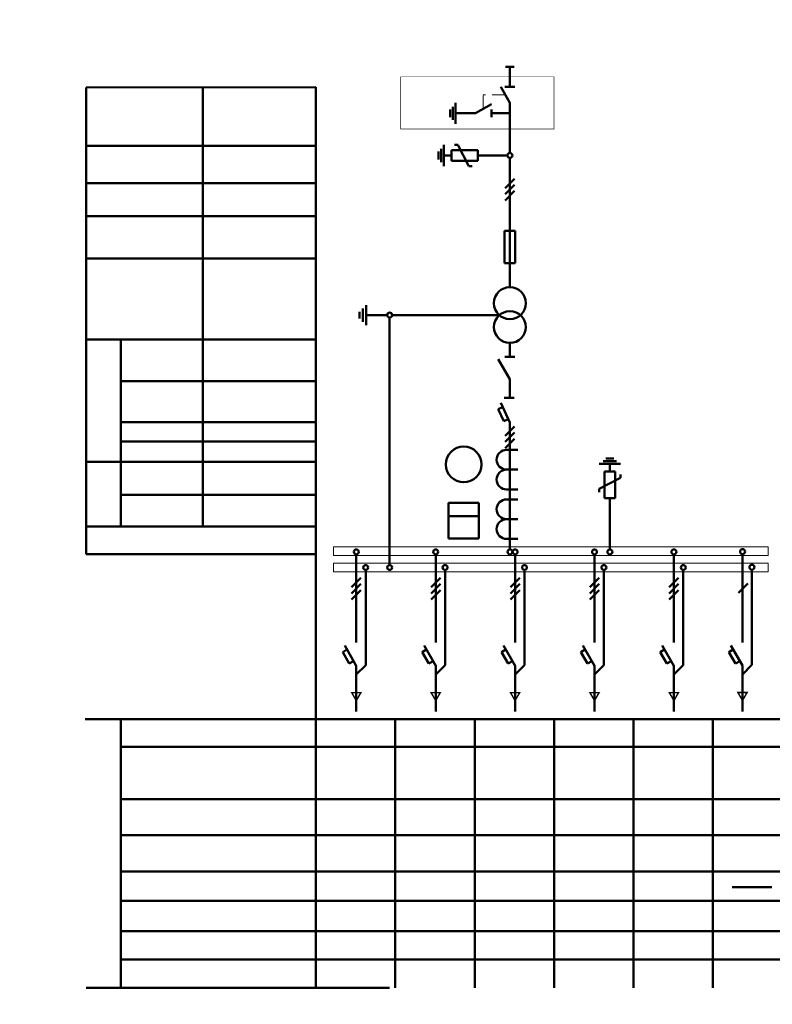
# Model space of a CAD drawing. Header units: millimetres. Extents: x 0 to 420, y 0 to 297.
# Tile 1 of 2: x 0 to 227, y 0 to 297. Entities that reach past the tile are written whole.
import ezdxf

# ---------------------------------------------------------------- set-up
doc = ezdxf.new("R2010")
doc.units = ezdxf.units.MM
for name, pattern in [('K5LT_BASIC', [0]), ('K5LT_DASHED', [6, 4, -2]), ('K5LT_THIN', [0])]:
    doc.linetypes.add(name, pattern=pattern)

# ---------------------------------------------------------------- blocks, each defined once
blk = doc.blocks.new('U2')
at = {"color": 7, "linetype": 'K5LT_BASIC', "lineweight": 50}
for p, q in [((129.31, 147.22), (138.53, 147.22)), ((129.31, 140.52), (129.31, 147.22)), ((138.53, 147.22), (138.53, 140.52)), ((138.53, 140.52), (129.31, 140.52))]:
    blk.add_line(p, q, dxfattribs=at)
blk = doc.blocks.new('U51')
at = {"color": 7, "linetype": 'K5LT_THIN', "lineweight": 18}
for p, q in [((94.67, 135.41), (94.66, 138.01)), ((94.66, 138.01), (225.79, 138.01)), ((225.79, 138.01), (225.79, 135.41)), ((225.79, 135.41), (94.67, 135.41))]:
    blk.add_line(p, q, dxfattribs=at)
blk = doc.blocks.new('U52')
at = {"color": 7, "linetype": 'K5LT_THIN', "lineweight": 18}
for p, q in [((94.67, 133.03), (225.78, 133.07)), ((94.67, 130.42), (94.67, 133.03)), ((225.77, 133.07), (225.77, 130.46)), ((225.77, 130.46), (94.67, 130.42))]:
    blk.add_line(p, q, dxfattribs=at)

msp = doc.modelspace()

# ---------------------------------------------------------------- linework, layer by layer
at = {"color": 7, "linetype": 'K5LT_BASIC', "lineweight": 50}
for p, q in [((146.54, 282.78), (149.16, 282.78)), ((147.85, 282.78), (147.85, 276.76)), ((20, 276.56), (89.34, 276.61)), ((20, 135.79), (20, 276.56)), ((55.2, 276.59), (55.2, 144.14)), ((89.34, 276.61), (89.34, 144.14)), ((145.08, 276.76), (147.85, 271.97)), ((147.85, 276.76), (146.33, 276.76)), ((147.85, 276.76), (149.37, 276.76)), ((130.66, 268.76), (130.66, 270.76)), ((131.46, 268.76), (131.46, 271.96)), ((137.52, 268.76), (142.32, 271.53)), ((147.85, 271.97), (147.85, 256.8)), ((129.86, 268.76), (129.86, 269.96)), ((129.86, 268.76), (129.86, 267.56)), ((130.66, 268.76), (130.66, 266.76)), ((137.52, 268.76), (131.46, 268.76)), ((131.46, 268.76), (131.46, 265.56)), ((142.32, 267.57), (142.32, 269.93)), ((142.32, 268.76), (147.85, 268.76)), ((142.32, 268.76), (142.32, 267.57)), ((20, 258.94), (89.34, 258.94)), ((127.9, 256.05), (127.9, 259.25)), ((132.15, 259.25), (131.15, 259.25)), ((132.15, 259.25), (135.44, 252.85)), ((126.3, 256.05), (126.3, 257.25)), ((126.3, 256.05), (126.3, 254.85)), ((127.1, 256.05), (127.1, 258.05)), ((127.1, 256.05), (127.1, 254.05)), ((130.21, 256.05), (127.9, 256.05)), ((127.9, 256.05), (127.9, 252.85)), ((130.21, 254.45), (130.21, 257.65)), ((130.21, 257.65), (138.21, 257.65)), ((138.21, 254.45), (138.21, 257.65)), ((147.1, 256.05), (138.21, 256.05)), ((138.21, 254.45), (130.21, 254.45)), ((135.44, 252.85), (136.44, 252.85)), ((147.85, 255.3), (147.85, 244.72)), ((20, 247.67), (89.34, 247.67)), ((146.44, 246.18), (149.26, 249.02)), ((146.44, 244.34), (149.26, 247.18)), ((146.44, 242.5), (149.26, 245.34)), ((147.85, 244.72), (147.85, 216.3)), ((20, 237.74), (89.34, 237.74)), ((147.85, 233.29), (146.25, 233.29)), ((146.25, 233.29), (146.25, 223.53)), ((149.45, 233.29), (147.85, 233.29)), ((149.45, 223.53), (149.45, 233.29)), ((20, 224.97), (89.34, 224.97)), ((146.25, 223.53), (149.45, 223.53)), ((104.55, 207.9), (104.55, 210.9)), ((102.48, 207.9), (102.48, 208.9)), ((103.48, 207.9), (103.48, 209.9)), ((102.48, 207.9), (102.48, 206.9)), ((103.48, 207.9), (103.48, 205.9)), ((104.55, 207.9), (104.55, 204.9)), ((110.84, 207.9), (104.55, 207.9)), ((111.59, 168.79), (111.59, 207.15)), ((144.68, 207.9), (112.34, 207.9)), ((20, 200.5), (89.34, 200.5)), ((30.55, 200.5), (30.55, 144.14)), ((147.85, 199.49), (147.85, 195.27)), ((147.85, 188.57), (144.35, 194.63)), ((147.85, 195.27), (146.33, 195.27)), ((147.85, 195.27), (149.37, 195.27)), ((30.55, 187.97), (89.34, 187.97)), ((147.85, 188.57), (147.85, 182.98)), ((147.85, 175.48), (145.08, 181.41)), ((146.13, 182.98), (149.13, 182.98)), ((145.67, 180.15), (144.31, 179.51)), ((144.31, 179.51), (146.01, 175.89)), ((30.55, 175.6), (89.34, 175.6)), ((147.37, 176.52), (146.01, 175.89)), ((147.85, 175.48), (147.88, 137.22)), ((146.44, 171.47), (149.26, 174.3)), ((146.44, 169.63), (149.26, 172.46)), ((30.55, 169.73), (89.34, 169.73)), ((146.44, 167.78), (149.26, 170.62)), ((111.59, 132.51), (111.59, 168.79)), ((146.85, 167.25), (150.28, 167.25)), ((20, 163.61), (89.34, 163.61)), ((178.01, 163.83), (176.01, 163.83)), ((178.01, 164.63), (176.81, 164.63)), ((178.01, 164.63), (179.21, 164.63)), ((178.01, 163.83), (180.01, 163.83)), ((146.85, 161.28), (150.28, 161.28)), ((146.85, 161.27), (150.28, 161.27)), ((178.01, 163.03), (174.81, 163.03)), ((176.41, 152.71), (176.41, 160.71)), ((176.41, 160.71), (179.61, 160.71)), ((178.01, 160.71), (178.01, 163.03)), ((178.01, 163.03), (181.21, 163.03)), ((179.61, 160.71), (179.61, 152.71)), ((181.21, 158.78), (174.81, 155.49)), ((181.21, 158.78), (181.21, 159.78)), ((146.85, 155.3), (150.28, 155.3)), ((174.81, 155.49), (174.81, 154.49)), ((30.55, 153.65), (89.34, 153.65)), ((146.85, 152.31), (150.28, 152.31)), ((176.41, 152.71), (179.61, 152.71)), ((178.01, 137.22), (178.01, 152.71)), ((129.31, 147.22), (129.31, 151.22)), ((129.31, 151.22), (138.53, 151.22)), ((138.53, 151.22), (138.53, 147.22)), ((129.31, 140.52), (129.31, 147.22)), ((129.31, 147.22), (138.53, 147.22)), ((138.53, 147.22), (138.53, 140.52)), ((146.85, 146.34), (150.28, 146.34)), ((146.85, 146.33), (150.28, 146.33)), ((20, 144.14), (89.34, 144.14)), ((89.34, 144.14), (89.34, 86)), ((138.53, 140.52), (129.31, 140.52)), ((146.85, 140.36), (150.28, 140.36)), ((20, 135.79), (89.34, 135.79)), ((101.53, 135.72), (101.53, 109.13)), ((125.48, 135.72), (125.48, 109.13)), ((149.43, 135.72), (149.43, 109.13)), ((173.38, 135.72), (173.38, 109.13)), ((197.33, 135.72), (197.33, 109.13)), ((218.02, 135.74), (218.02, 109.16)), ((104.36, 102.33), (104.36, 131.01)), ((128.31, 102.33), (128.31, 131.01)), ((152.26, 102.33), (152.26, 131.01)), ((176.21, 102.33), (176.21, 131.01)), ((200.16, 102.33), (200.16, 131.01)), ((220.85, 102.35), (220.85, 131.03)), ((100.12, 125.79), (102.94, 128.63)), ((124.07, 125.79), (126.89, 128.63)), ((148.02, 125.79), (150.84, 128.63)), ((171.97, 125.79), (174.79, 128.63)), ((195.92, 125.79), (198.74, 128.63)), ((100.12, 123.95), (102.94, 126.79)), ((100.12, 122.11), (102.94, 124.95)), ((124.07, 123.95), (126.89, 126.79)), ((124.07, 122.11), (126.89, 124.95)), ((148.02, 123.95), (150.84, 126.79)), ((148.02, 122.11), (150.84, 124.95)), ((171.97, 123.95), (174.79, 126.79)), ((171.97, 122.11), (174.79, 124.95)), ((195.92, 123.95), (198.74, 126.79)), ((195.92, 122.11), (198.74, 124.95)), ((216.84, 124.13), (219.66, 126.97)), ((98.72, 106.99), (97.42, 106.24)), ((101.53, 102.13), (98.03, 108.2)), ((122.67, 106.99), (121.37, 106.24)), ((125.48, 102.13), (121.98, 108.2)), ((146.62, 106.99), (145.33, 106.24)), ((149.43, 102.13), (145.93, 108.2)), ((170.57, 106.99), (169.28, 106.24)), ((173.38, 102.13), (169.88, 108.2)), ((194.52, 106.99), (193.23, 106.24)), ((197.33, 102.13), (193.83, 108.2)), ((215.22, 107.01), (213.92, 106.26)), ((218.02, 102.16), (214.52, 108.22)), ((97.42, 106.24), (99.42, 102.78)), ((121.37, 106.24), (123.37, 102.78)), ((145.33, 106.24), (147.33, 102.78)), ((169.28, 106.24), (171.28, 102.78)), ((193.23, 106.24), (195.23, 102.78)), ((213.92, 106.26), (215.92, 102.8)), ((100.72, 103.53), (99.42, 102.78)), ((101.53, 99.5), (104.36, 102.33)), ((101.53, 102.13), (101.53, 88.29)), ((124.67, 103.53), (123.37, 102.78)), ((125.48, 99.5), (128.31, 102.33)), ((125.48, 102.13), (125.48, 88.29)), ((148.62, 103.53), (147.33, 102.78)), ((149.43, 99.5), (152.26, 102.33)), ((149.43, 102.13), (149.43, 88.29)), ((172.57, 103.53), (171.28, 102.78)), ((173.38, 99.5), (176.21, 102.33)), ((173.38, 102.13), (173.38, 88.29)), ((196.52, 103.53), (195.23, 102.78)), ((197.33, 99.5), (200.16, 102.33)), ((197.33, 102.13), (197.33, 88.29)), ((217.22, 103.55), (215.92, 102.8)), ((218.02, 99.52), (220.85, 102.35)), ((218.02, 102.16), (218.02, 88.31)), ((19.77, 86.02), (230, 86.02)), ((19.77, 86), (209.09, 86)), ((30.55, 86), (30.55, 5)), ((89.34, 86), (89.34, 5)), ((113.29, 86), (113.29, 5)), ((137.24, 86), (137.24, 5)), ((137.24, 86), (137.24, 5)), ((137.24, 86), (137.24, 5)), ((161.19, 86), (161.19, 5)), ((161.19, 86), (161.19, 5)), ((161.19, 86), (161.19, 5)), ((185.14, 86), (185.14, 5)), ((185.14, 86), (185.14, 5)), ((185.14, 86), (185.14, 5)), ((209.09, 86.02), (209.09, 5.02)), ((209.09, 86), (209.09, 5)), ((30.55, 77.66), (230, 77.66)), ((30.55, 77.64), (209.19, 77.64)), ((30.55, 61.85), (89.34, 61.85)), ((89.34, 61.87), (230, 61.87)), ((89.34, 61.85), (209.19, 61.85)), ((30.55, 50.99), (230, 50.99)), ((30.55, 50.97), (209.19, 50.97)), ((30.55, 40.07), (230, 40.07)), ((30.55, 40.05), (209.19, 40.05)), ((214.89, 35.38), (226.89, 35.38)), ((30.55, 31.24), (230, 31.24)), ((30.55, 31.22), (209.19, 31.22)), ((30.55, 22.05), (230, 22.05)), ((30.55, 22.02), (209.19, 22.02)), ((30.55, 13.55), (230, 13.55)), ((30.55, 13.53), (209.19, 13.53)), ((20, 5), (89.34, 5)), ((20, 5), (111.52, 5))]:
    msp.add_line(p, q, dxfattribs=at)
at = {"color": 7, "linetype": 'K5LT_DASHED', "lineweight": 18}
for p, q in [((146.47, 274.36), (139.8, 274.36)), ((139.81, 270.15), (139.81, 274.36))]:
    msp.add_line(p, q, dxfattribs=at)
at = {"color": 7, "linetype": 'K5LT_DASHED', "const_width": 0.18}
msp.add_lwpolyline([(114.9, 279.77), (161.14, 279.77), (161.14, 264.03), (114.9, 264.03)], close=True, dxfattribs=at)
at = {"color": 7, "linetype": 'K5LT_BASIC', "const_width": 0.45}
for points in [[(100.15, 94.02), (101.53, 91.62), (102.91, 94.02)], [(124.1, 94.02), (125.48, 91.62), (126.86, 94.02)], [(148.05, 94.02), (149.43, 91.62), (150.81, 94.02)], [(172, 94.02), (173.38, 91.62), (174.76, 94.02)], [(195.95, 94.02), (197.33, 91.62), (198.71, 94.02)], [(216.64, 94.04), (218.02, 91.65), (219.4, 94.04)]]:
    msp.add_lwpolyline(points, close=True, dxfattribs=at)
at = {"color": 7, "linetype": 'K5LT_BASIC', "lineweight": 50}
for centre, radius in [((147.85, 256.05), 0.75), ((147.85, 211.5), 4.8), ((111.59, 207.9), 0.75), ((147.85, 204.29), 4.8), ((133.92, 162.84), 5.39), ((101.53, 136.47), 0.75), ((125.48, 136.47), 0.75), ((147.88, 136.47), 0.75), ((149.43, 136.47), 0.75), ((173.38, 136.47), 0.75), ((178.01, 136.47), 0.75), ((197.33, 136.47), 0.75), ((218.03, 136.55), 0.75), ((104.36, 131.76), 0.75), ((111.59, 131.76), 0.75), ((128.31, 131.76), 0.75), ((152.26, 131.76), 0.75), ((176.21, 131.76), 0.75), ((200.16, 131.76), 0.75), ((220.86, 131.84), 0.75)]:
    msp.add_circle(centre, radius, dxfattribs=at)
for centre in [(146.85, 164.26), (146.85, 158.29), (146.85, 149.33), (146.85, 143.35)]:
    msp.add_arc(centre, 2.99, 90, 270, dxfattribs=at)

# ---------------------------------------------------------------- block references
for name in ['U2', 'U51', 'U52']:
    msp.add_blockref(name, (0, 0))

doc.saveas('drawing.dxf')
